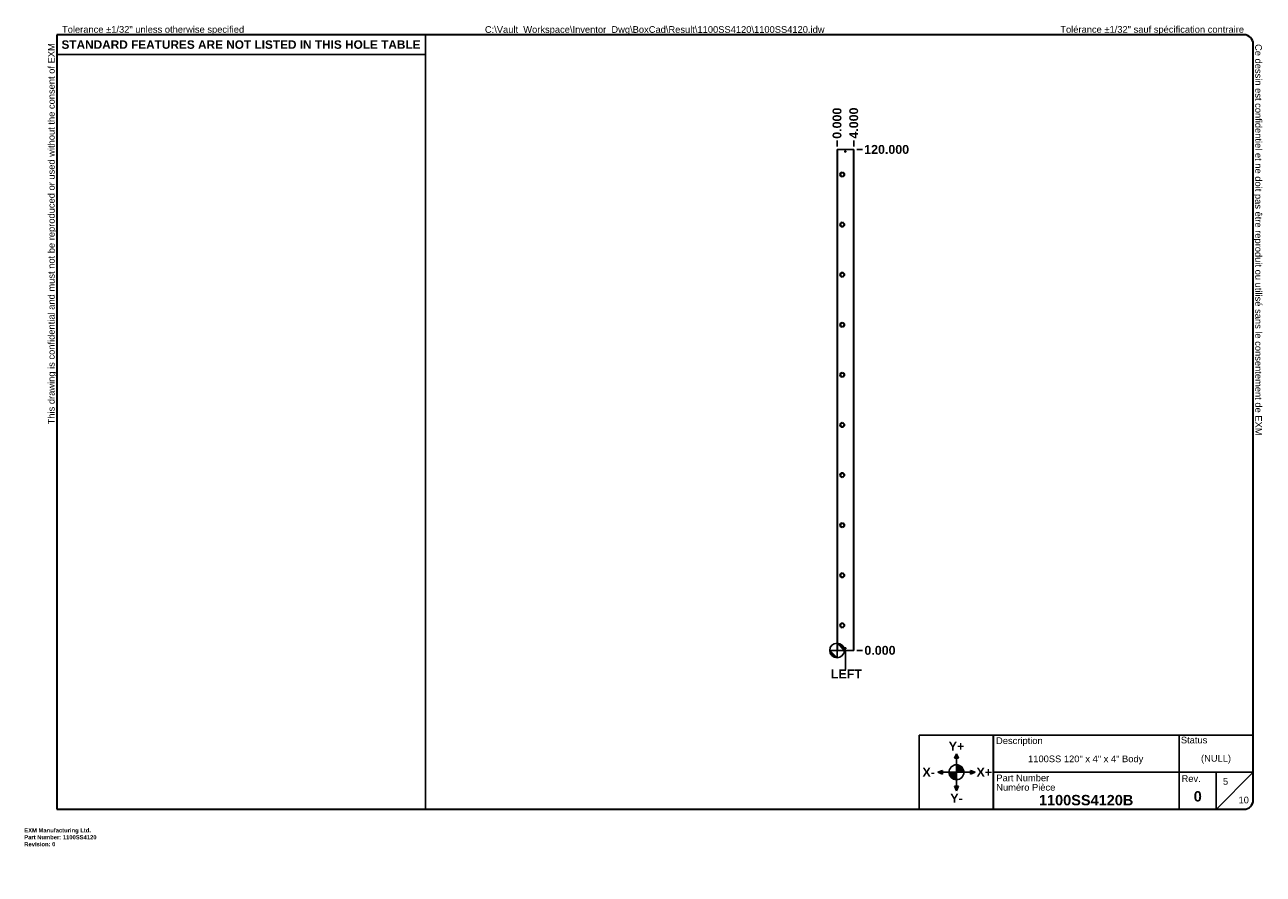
# Model space of a CAD drawing. Header units: inches. Extents: x 0 to 297, y -11 to 192.
import ezdxf

# ---------------------------------------------------------------- set-up
doc = ezdxf.new("R2010")
doc.units = ezdxf.units.IN
doc.header["$LTSCALE"] = 17.777778
doc.header["$MEASUREMENT"] = 0
doc.layers.get('0').update_dxf_attribs({"lineweight": 25})
for name, color, linetype, lineweight in [('Dimensions(ANSI)', 7, 'Continuous', 25), ('Sketch Geometry(ANSI)', 7, 'Continuous', 25), ('Symbols(ANSI)', 7, 'Continuous', 25), ('Visible Edges(ANSI)', 7, 'Continuous', 25), ('Visible Tangent Edges(ANSI)', 7, 'Continuous', 25)]:
    doc.layers.add(name, color=color, linetype=linetype, lineweight=lineweight)
doc.layers.add('Hatch', color=179, linetype='Continuous', lineweight=9, true_color=0x1e1e47)
doc.styles.add('Current-ANSI', font='arial.ttf')
doc.styles.add('Dimension-ANSI', font='arialbd.ttf')
doc.styles.get("Standard").update_dxf_attribs({"font": 'arialbd.ttf'})
doc.styles.add('Text Style44', font='arialbd.ttf')
doc.dimstyles.new('INCH-ANSI', dxfattribs={"dimscale": 17.777778, "dimtxt": 0.12, "dimasz": 0.098425, "dimexe": 0.04, "dimexo": 0.04, "dimgap": 0.031496, "dimtad": 0, "dimtih": 1, "dimtoh": 1, "dimdec": 3, "dimrnd": 1e-08, "dimzin": 0, "dimdsep": 46, "dimtxsty": 'Dimension-ANSI', "dimcen": 0.09, "dimdle": 0.312, "dimclrd": 179, "dimclre": 179, "dimclrt": 7, "dimadec": 1, "dimazin": 0, "dimtfac": 1, "dimtdec": 3, "dimtofl": 0, "dimtmove": 0, "dimatfit": 3, "dimfxl": 1, "dimtolj": 1, "dimtzin": 4, "dimlwd": 25, "dimlwe": 25, "dimarcsym": 0})
doc.dimstyles.new('INCH-ANSI-VERTICAL', dxfattribs={"dimscale": 17.777778, "dimtxt": 0.12, "dimasz": 0.098425, "dimexe": 0.04, "dimexo": 0.04, "dimgap": 0.031496, "dimtad": 0, "dimtih": 1, "dimtoh": 1, "dimdec": 3, "dimrnd": 1e-08, "dimzin": 0, "dimdsep": 46, "dimtxsty": 'Dimension-ANSI', "dimcen": 0.09, "dimdle": 0.312, "dimclrd": 179, "dimclre": 179, "dimclrt": 7, "dimadec": 1, "dimazin": 0, "dimtfac": 1, "dimtdec": 3, "dimtofl": 0, "dimtmove": 0, "dimatfit": 3, "dimfxl": 1, "dimtolj": 1, "dimtzin": 4, "dimlwd": 25, "dimlwe": 25, "dimarcsym": 0})

# ---------------------------------------------------------------- blocks, each defined once
blk = doc.blocks.new('Origin Indicator Symbol2')
at = {"layer": 'Dimensions(ANSI)'}
h = blk.add_hatch(color=7, dxfattribs=at)
edge = h.paths.add_edge_path(flags=0)
edge.add_line((10.954, 2.298), (10.855, 2.396))
edge.add_arc((10.954, 2.396), 0.0984, 180, 270)
h = blk.add_hatch(color=7, dxfattribs=at)
edge = h.paths.add_edge_path(flags=0)
edge.add_line((10.954, 2.495), (11.052, 2.396))
edge.add_arc((10.954, 2.396), 0.0984, 0, 90)
at = {"layer": 'Dimensions(ANSI)', "color": 7, "linetype": 'Continuous'}
for p, q in [((10.954, 2.298), (10.855, 2.396)), ((10.954, 2.495), (11.052, 2.396))]:
    blk.add_line(p, q, dxfattribs=at)
at = {"layer": 'Dimensions(ANSI)', "color": 7, "linetype": 'Continuous', "flags": 128}
for points in [[(10.954, 2.396), (10.954, 2.298), (10.855, 2.396), (10.954, 2.396)], [(10.954, 2.396), (10.855, 2.396), (10.954, 2.396), (10.954, 2.396)], [(10.954, 2.396), (11.052, 2.396), (10.954, 2.495), (10.954, 2.396)], [(10.954, 2.396), (10.954, 2.495), (10.954, 2.298), (10.954, 2.396)]]:
    blk.add_lwpolyline(points, dxfattribs=at)
at = {"layer": 'Dimensions(ANSI)', "color": 7, "linetype": 'Continuous'}
blk.add_circle((10.954, 2.396), 0.0984, dxfattribs=at)
for start, end in [(180, 270), (0, 90)]:
    blk.add_arc((10.954, 2.396), 0.0984, start, end, dxfattribs=at)
at = {"layer": 'Dimensions(ANSI)', "color": 7}
for points in [[(10.954, 2.396), (10.954, 2.298), (10.855, 2.396), (10.954, 2.396)], [(10.954, 2.396), (10.855, 2.396), (10.954, 2.396)], [(10.954, 2.396), (11.052, 2.396), (10.954, 2.495), (10.954, 2.396)], [(10.954, 2.396), (10.954, 2.495), (10.954, 2.298), (10.954, 2.396)]]:
    blk.add_solid(points, dxfattribs=at)
blk = doc.blocks.new('Borders EXM - B (Inch) - B')
at = {"layer": 'Sketch Geometry(ANSI)', "linetype": 'Continuous', "lineweight": 35}
for p, q in [((16.438, 10.692), (0.437, 10.692)), ((0.437, 10.692), (0.437, 0.255)), ((16.562, 0.38), (16.562, 10.567)), ((0.437, 0.255), (16.438, 0.255))]:
    blk.add_line(p, q, dxfattribs=at)
at = {"layer": 'Sketch Geometry(ANSI)'}
for p, q in [((5.406, 10.692), (5.406, 0.255)), ((0.437, 10.428), (5.406, 10.428))]:
    blk.add_line(p, q, dxfattribs=at)
at = {"layer": 'Sketch Geometry(ANSI)', "linetype": 'Continuous', "lineweight": 35}
for centre, start, end in [((16.438, 10.567), 0, 90), ((16.438, 0.38), 270, 0)]:
    blk.add_arc(centre, 0.125, start, end, dxfattribs=at)
at = {"layer": 'Symbols(ANSI)', "color": 7, "char_height": 0.09, "attachment_point": 7, "style": 'Current-ANSI'}
for s, insert, rotation in [('This drawing is confidential and must not be reproduced or used without the consent of EXM', (0.437, 5.442), 90), ('Ce dessin est confidentiel et ne doit pas être reproduit ou utilisé sans le consentement de EXM', (16.562, 10.567), 270)]:
    blk.add_mtext(s, dxfattribs=dict(at, insert=insert, rotation=rotation))
for s, insert in [('Tolerance ±1/32" unless otherwise specified', (0.509, 10.692)), ('Tolérance ±1/32" sauf spécification contraire', (13.963, 10.692))]:
    blk.add_mtext(s, dxfattribs=dict(at, insert=insert))
at = {"layer": 'Symbols(ANSI)', "color": 7, "insert": (2.921, 10.559), "char_height": 0.114, "width": 4.96908, "attachment_point": 5, "style": 'Dimension-ANSI'}
blk.add_mtext('\\fArial|b1|i0;{\\H0.1140;STANDARD FEATURES ARE NOT LISTED IN THIS HOLE TABLE}', dxfattribs=at)
at = {"layer": 'Symbols(ANSI)', "color": 7, "style": 'Current-ANSI'}
blk.add_attdef('FILENAME_AND_PATH_001', (6.208, 10.718), '', height=0.09, dxfattribs=at)
blk = doc.blocks.new('Title Blocks EXM-2 - ANSI B')
at = {"layer": 'Hatch'}
for points in [[(12.725, 0.94), (12.75, 0.94), (12.75, 1)], [(12.775, 0.94), (12.75, 1), (12.75, 0.94)], [(12.56, 0.75), (12.56, 0.775), (12.5, 0.75)], [(12.56, 0.75), (12.5, 0.75), (12.56, 0.725)], [(12.94, 0.75), (13, 0.75), (12.94, 0.775)], [(12.94, 0.75), (12.94, 0.725), (13, 0.75)], [(12.75, 0.56), (12.725, 0.56), (12.75, 0.5)], [(12.75, 0.56), (12.75, 0.5), (12.775, 0.56)]]:
    blk.add_hatch(color=7, dxfattribs=at).paths.add_polyline_path(points)
h = blk.add_hatch(color=7, dxfattribs=at)
edge = h.paths.add_edge_path()
edge.add_line((12.75, 0.85), (12.75, 0.75))
edge.add_line((12.75, 0.75), (12.85, 0.75))
edge.add_arc((12.75, 0.75), 0.1, 0, 90)
h = blk.add_hatch(color=7, dxfattribs=at)
edge = h.paths.add_edge_path()
edge.add_line((12.75, 0.65), (12.75, 0.75))
edge.add_line((12.75, 0.75), (12.65, 0.75))
edge.add_arc((12.75, 0.75), 0.1, 180, 270)
at = {"layer": 'Sketch Geometry(ANSI)'}
for p, q in [((12.249, 1.25), (16.749, 1.25)), ((12.249, 0.25), (12.249, 1.25)), ((15.749, 1.25), (15.749, 0.75)), ((16.749, 1.25), (16.749, 0.375)), ((12.75, 1), (12.725, 0.94)), ((12.725, 0.94), (12.775, 0.94)), ((12.75, 0.85), (12.75, 1)), ((12.775, 0.94), (12.75, 1)), ((12.75, 0.75), (12.75, 0.85)), ((12.5, 0.75), (12.56, 0.775)), ((12.65, 0.75), (12.5, 0.75)), ((12.56, 0.725), (12.5, 0.75)), ((12.56, 0.775), (12.56, 0.725)), ((12.75, 0.75), (12.65, 0.75)), ((12.75, 0.75), (12.85, 0.75)), ((12.75, 0.75), (12.75, 0.65)), ((12.85, 0.75), (13, 0.75)), ((13, 0.75), (12.94, 0.775)), ((12.94, 0.775), (12.94, 0.725)), ((12.94, 0.725), (13, 0.75)), ((15.749, 0.75), (13.249, 0.75)), ((16.249, 0.75), (15.749, 0.75)), ((15.749, 0.75), (15.749, 0.25)), ((16.249, 0.25), (16.249, 0.75)), ((16.249, 0.75), (16.749, 0.75)), ((16.249, 0.25), (16.749, 0.75)), ((12.775, 0.56), (12.725, 0.56)), ((12.725, 0.56), (12.75, 0.5)), ((12.75, 0.65), (12.75, 0.5)), ((12.75, 0.5), (12.775, 0.56)), ((13.249, 0.25), (12.249, 0.25)), ((16.624, 0.25), (13.249, 0.25))]:
    blk.add_line(p, q, dxfattribs=at)
at = {"layer": 'Sketch Geometry(ANSI)', "linetype": 'Continuous', "lineweight": 35}
blk.add_line((13.249, 0.25), (13.249, 1.25), dxfattribs=at)
at = {"layer": 'Sketch Geometry(ANSI)'}
blk.add_circle((12.75, 0.75), 0.1, dxfattribs=at)
blk.add_arc((16.624, 0.375), 0.125, 270, 0, dxfattribs=at)
at = {"layer": 'Symbols(ANSI)', "color": 7}
for s, insert, char_height, attachment_point, style in [('Description', (13.283, 1.103), 0.09, 7, 'Current-ANSI'), ('Status', (15.774, 1.137), 0.09, 7, 'Current-ANSI'), ('\\fArial|b1|i0;Y+', (12.75, 1.1), 0.12, 5, 'Dimension-ANSI'), ('\\fArial|b1|i0;X-', (12.375, 0.75), 0.12, 5, 'Dimension-ANSI'), ('\\fArial|b1|i0;X+', (13.125, 0.75), 0.12, 5, 'Dimension-ANSI'), ('Part Number', (13.287, 0.627), 0.09, 7, 'Current-ANSI'), ('Numéro Pièce', (13.286, 0.5), 0.09, 7, 'Current-ANSI'), ('\\fArial|b1|i0;Y-', (12.75, 0.4), 0.12, 5, 'Dimension-ANSI')]:
    blk.add_mtext(s, dxfattribs=dict(at, insert=insert, char_height=char_height, attachment_point=attachment_point, style=style))
at = {"layer": 'Symbols(ANSI)', "color": 7, "insert": (15.783, 0.618), "char_height": 0.09, "width": 0.25854, "attachment_point": 7, "style": 'Current-ANSI'}
blk.add_mtext('Rev.', dxfattribs=at)
at = {"layer": 'Symbols(ANSI)', "color": 7}
for tag, p, height, style in [('IDW_DESC_IAM_001', (13.715, 0.885), 0.09, 'Current-ANSI'), ('DESIGN_STATE_001', (16.045, 0.893), 0.09, 'Current-ANSI'), ('Sheet_Number_001', (16.341, 0.581), 0.09, 'Current-ANSI'), ('IDW_NAME_IAM_001', (13.861, 0.304), 0.14, 'Text Style44'), ('IDW_REV_001', (15.947, 0.355), 0.14, 'Text Style44'), ('Number_of_sheets_001', (16.551, 0.331), 0.09, 'Current-ANSI')]:
    blk.add_attdef(tag, p, '', height=height, dxfattribs=dict(at, style=style))
blk = doc.blocks.new('*D11')
at = {"layer": 'Defpoints', "color": 0, "linetype": 'Continuous', "transparency": 16777216}
for p in [(198.74, 42.6), (198.74, 42.6), (200.87, 42.6)]:
    blk.add_point(p, dxfattribs=at)
at = {"layer": 'Dimensions(ANSI)', "color": 179, "linetype": 'Continuous', "lineweight": 25, "true_color": 0x262658, "transparency": 16777216}
blk.add_line((199.45, 42.6), (200.87, 42.6), dxfattribs=at)
at = {"layer": 'Dimensions(ANSI)', "color": 7, "linetype": 'Continuous', "lineweight": 25, "transparency": 16777216, "insert": (205.02, 42.6), "char_height": 2.133, "attachment_point": 5, "style": 'Dimension-ANSI'}
blk.add_mtext('\\A1;0.000', dxfattribs=at)
blk = doc.blocks.new('*D12')
at = {"layer": 'Defpoints', "color": 0, "linetype": 'Continuous', "transparency": 16777216}
for p in [(198.74, 162.6), (200.87, 162.6), (198.74, 42.6)]:
    blk.add_point(p, dxfattribs=at)
at = {"layer": 'Dimensions(ANSI)', "color": 179, "linetype": 'Continuous', "lineweight": 25, "true_color": 0x262658, "transparency": 16777216}
blk.add_line((199.45, 162.6), (200.87, 162.6), dxfattribs=at)
at = {"layer": 'Dimensions(ANSI)', "color": 7, "linetype": 'Continuous', "lineweight": 25, "transparency": 16777216, "insert": (206.62, 162.6), "char_height": 2.1333, "attachment_point": 5, "style": 'Dimension-ANSI'}
blk.add_mtext('\\A1;120.000', dxfattribs=at)
blk = doc.blocks.new('*D13')
at = {"layer": 'Defpoints', "color": 0, "linetype": 'Continuous', "transparency": 16777216}
for p in [(194.74, 164.73), (194.74, 162.6), (194.74, 162.6)]:
    blk.add_point(p, dxfattribs=at)
at = {"layer": 'Dimensions(ANSI)', "color": 179, "linetype": 'Continuous', "lineweight": 25, "true_color": 0x262658, "transparency": 16777216}
blk.add_line((194.74, 163.31), (194.74, 164.73), dxfattribs=at)
at = {"layer": 'Dimensions(ANSI)', "color": 7, "linetype": 'Continuous', "lineweight": 25, "transparency": 16777216, "insert": (194.74, 168.89), "char_height": 2.133, "attachment_point": 5, "rotation": 90, "style": 'Dimension-ANSI'}
blk.add_mtext('\\A1;0.000', dxfattribs=at)
blk = doc.blocks.new('*D14')
at = {"layer": 'Defpoints', "color": 0, "linetype": 'Continuous', "transparency": 16777216}
for p in [(198.74, 164.73), (194.74, 162.6), (198.74, 162.6)]:
    blk.add_point(p, dxfattribs=at)
at = {"layer": 'Dimensions(ANSI)', "color": 179, "linetype": 'Continuous', "lineweight": 25, "true_color": 0x262658, "transparency": 16777216}
blk.add_line((198.74, 163.31), (198.74, 164.73), dxfattribs=at)
at = {"layer": 'Dimensions(ANSI)', "color": 7, "linetype": 'Continuous', "lineweight": 25, "transparency": 16777216, "insert": (198.74, 168.92), "char_height": 2.133, "attachment_point": 5, "rotation": 90, "style": 'Dimension-ANSI'}
blk.add_mtext('\\A1;4.000', dxfattribs=at)
blk = doc.blocks.new('Datum Identifier14')
at = {"layer": 'Symbols(ANSI)', "color": 7, "linetype": 'Continuous', "lineweight": 25}
for p, q in [((11.066, 2.298), (11.066, 2.396)), ((11.066, 2.298), (11.066, 2.324)), ((11.066, 2.324), (11.066, 2.14))]:
    blk.add_line(p, q, dxfattribs=at)
at = {"layer": 'Symbols(ANSI)', "color": 7, "insert": (10.87, 2.02), "char_height": 0.12, "attachment_point": 7, "style": 'Dimension-ANSI'}
blk.add_mtext('LEFT', dxfattribs=at)

msp = doc.modelspace()

# ---------------------------------------------------------------- linework, layer by layer
at = {"layer": 'Visible Edges(ANSI)'}
for p, q in [((194.8217, 162.6016), (194.7357, 162.6016)), ((194.7357, 42.6016), (194.7357, 162.6016)), ((198.6497, 162.6016), (194.8217, 162.6016)), ((198.7357, 162.6016), (198.6497, 162.6016)), ((198.7357, 162.6016), (198.7357, 42.6016)), ((195.5501, 156.6416), (195.55, 156.6416)), ((195.55, 156.5616), (195.5501, 156.5616)), ((195.9357, 157.1618), (195.9357, 157.1617)), ((195.9357, 156.0414), (195.9357, 156.0413)), ((196.0357, 157.1617), (196.0357, 157.1618)), ((196.0357, 156.0413), (196.0357, 156.0414)), ((196.4214, 156.6416), (196.4213, 156.6416)), ((196.4213, 156.5616), (196.4214, 156.5616)), ((195.5501, 144.6416), (195.55, 144.6416)), ((195.55, 144.5616), (195.5501, 144.5616)), ((195.9357, 145.1618), (195.9357, 145.1617)), ((195.9357, 144.0414), (195.9357, 144.0413)), ((196.0357, 145.1617), (196.0357, 145.1618)), ((196.0357, 144.0413), (196.0357, 144.0414)), ((196.4214, 144.6416), (196.4213, 144.6416)), ((196.4213, 144.5616), (196.4214, 144.5616)), ((195.5501, 132.6416), (195.55, 132.6416)), ((195.55, 132.5616), (195.5501, 132.5616)), ((195.9357, 133.1618), (195.9357, 133.1617)), ((195.9357, 132.0414), (195.9357, 132.0413)), ((196.0357, 133.1617), (196.0357, 133.1618)), ((196.0357, 132.0413), (196.0357, 132.0414)), ((196.4214, 132.6416), (196.4213, 132.6416)), ((196.4213, 132.5616), (196.4214, 132.5616)), ((195.5501, 120.6416), (195.55, 120.6416)), ((195.55, 120.5616), (195.5501, 120.5616)), ((195.9357, 121.1618), (195.9357, 121.1617)), ((195.9357, 120.0414), (195.9357, 120.0413)), ((196.0357, 121.1617), (196.0357, 121.1618)), ((196.0357, 120.0413), (196.0357, 120.0414)), ((196.4214, 120.6416), (196.4213, 120.6416)), ((196.4213, 120.5616), (196.4214, 120.5616)), ((195.5501, 108.6416), (195.55, 108.6416)), ((195.55, 108.5616), (195.5501, 108.5616)), ((195.9357, 109.1618), (195.9357, 109.1617)), ((195.9357, 108.0414), (195.9357, 108.0413)), ((196.0357, 109.1617), (196.0357, 109.1618)), ((196.0357, 108.0413), (196.0357, 108.0414)), ((196.4214, 108.6416), (196.4213, 108.6416)), ((196.4213, 108.5616), (196.4214, 108.5616)), ((195.5501, 96.6416), (195.55, 96.6416)), ((195.55, 96.5616), (195.5501, 96.5616)), ((195.9357, 97.1618), (195.9357, 97.1617)), ((195.9357, 96.0414), (195.9357, 96.0413)), ((196.0357, 97.1617), (196.0357, 97.1618)), ((196.0357, 96.0413), (196.0357, 96.0414)), ((196.4214, 96.6416), (196.4213, 96.6416)), ((196.4213, 96.5616), (196.4214, 96.5616)), ((195.5501, 84.6416), (195.55, 84.6416)), ((195.55, 84.5616), (195.5501, 84.5616)), ((195.9357, 85.1618), (195.9357, 85.1617)), ((195.9357, 84.0414), (195.9357, 84.0413)), ((196.0357, 85.1617), (196.0357, 85.1618)), ((196.0357, 84.0413), (196.0357, 84.0414)), ((196.4214, 84.6416), (196.4213, 84.6416)), ((196.4213, 84.5616), (196.4214, 84.5616)), ((195.5501, 72.6416), (195.55, 72.6416)), ((195.55, 72.5616), (195.5501, 72.5616)), ((195.9357, 73.1618), (195.9357, 73.1617)), ((195.9357, 72.0414), (195.9357, 72.0413)), ((196.0357, 73.1617), (196.0357, 73.1618)), ((196.0357, 72.0413), (196.0357, 72.0414)), ((196.4214, 72.6416), (196.4213, 72.6416)), ((196.4213, 72.5616), (196.4214, 72.5616)), ((195.5501, 60.6416), (195.55, 60.6416)), ((195.55, 60.5616), (195.5501, 60.5616)), ((195.9357, 61.1618), (195.9357, 61.1617)), ((195.9357, 60.0414), (195.9357, 60.0413)), ((196.0357, 61.1617), (196.0357, 61.1618)), ((196.0357, 60.0413), (196.0357, 60.0414)), ((196.4214, 60.6416), (196.4213, 60.6416)), ((196.4213, 60.5616), (196.4214, 60.5616)), ((195.5501, 48.6416), (195.55, 48.6416)), ((195.55, 48.5616), (195.5501, 48.5616)), ((195.9357, 49.1618), (195.9357, 49.1617)), ((195.9357, 48.0414), (195.9357, 48.0413)), ((196.0357, 49.1617), (196.0357, 49.1618)), ((196.0357, 48.0413), (196.0357, 48.0414)), ((196.4214, 48.6416), (196.4213, 48.6416)), ((196.4213, 48.5616), (196.4214, 48.5616)), ((194.8217, 42.6016), (194.7357, 42.6016)), ((194.8217, 42.6016), (198.6497, 42.6016)), ((198.6497, 42.6016), (198.7357, 42.6016))]:
    msp.add_line(p, q, dxfattribs=at)
for centre in [(196.7357, 162.1016), (196.7357, 43.1016)]:
    msp.add_circle(centre, 0.1405, dxfattribs=at)
for centre, radius, start, end in [((195.9857, 156.6016), 0.5625, 95.099689, 264.900311), ((195.9857, 156.6016), 0.5624, 95.100598, 264.899402), ((195.9857, 156.6016), 0.4375, 5.245797, 174.754203), ((195.9857, 156.6016), 0.4375, 185.245797, 354.754203), ((195.9857, 156.6016), 0.4374, 5.247, 174.753), ((195.9857, 156.6016), 0.4374, 185.247, 354.753), ((195.9857, 156.6016), 0.5625, 275.099689, 84.900311), ((195.9857, 156.6016), 0.5624, 275.100598, 84.899402), ((195.9857, 144.6016), 0.5625, 95.099689, 264.900311), ((195.9857, 144.6016), 0.5624, 95.100598, 264.899402), ((195.9857, 144.6016), 0.4375, 5.245797, 174.754203), ((195.9857, 144.6016), 0.4375, 185.245797, 354.754203), ((195.9857, 144.6016), 0.4374, 5.247, 174.753), ((195.9857, 144.6016), 0.4374, 185.247, 354.753), ((195.9857, 144.6016), 0.5625, 275.099689, 84.900311), ((195.9857, 144.6016), 0.5624, 275.100598, 84.899402), ((195.9857, 132.6016), 0.5625, 95.099689, 264.900311), ((195.9857, 132.6016), 0.5624, 95.100598, 264.899402), ((195.9857, 132.6016), 0.4375, 5.245797, 174.754203), ((195.9857, 132.6016), 0.4375, 185.245797, 354.754203), ((195.9857, 132.6016), 0.4374, 5.247, 174.753), ((195.9857, 132.6016), 0.4374, 185.247, 354.753), ((195.9857, 132.6016), 0.5625, 275.099689, 84.900311), ((195.9857, 132.6016), 0.5624, 275.100598, 84.899402), ((195.9857, 120.6016), 0.5625, 95.099689, 264.900311), ((195.9857, 120.6016), 0.5624, 95.100598, 264.899402), ((195.9857, 120.6016), 0.4375, 5.245797, 174.754203), ((195.9857, 120.6016), 0.4375, 185.245797, 354.754203), ((195.9857, 120.6016), 0.4374, 5.247, 174.753), ((195.9857, 120.6016), 0.4374, 185.247, 354.753), ((195.9857, 120.6016), 0.5625, 275.099689, 84.900311), ((195.9857, 120.6016), 0.5624, 275.100598, 84.899402), ((195.9857, 108.6016), 0.5625, 95.099689, 264.900311), ((195.9857, 108.6016), 0.5624, 95.100598, 264.899402), ((195.9857, 108.6016), 0.4375, 5.245797, 174.754203), ((195.9857, 108.6016), 0.4375, 185.245797, 354.754203), ((195.9857, 108.6016), 0.4374, 5.247, 174.753), ((195.9857, 108.6016), 0.4374, 185.247, 354.753), ((195.9857, 108.6016), 0.5625, 275.099689, 84.900311), ((195.9857, 108.6016), 0.5624, 275.100598, 84.899402), ((195.9857, 96.6016), 0.5625, 95.099689, 264.900311), ((195.9857, 96.6016), 0.5624, 95.100598, 264.899402), ((195.9857, 96.6016), 0.4375, 5.245797, 174.754203), ((195.9857, 96.6016), 0.4375, 185.245797, 354.754203), ((195.9857, 96.6016), 0.4374, 5.247, 174.753), ((195.9857, 96.6016), 0.4374, 185.247, 354.753), ((195.9857, 96.6016), 0.5625, 275.099689, 84.900311), ((195.9857, 96.6016), 0.5624, 275.100598, 84.899402), ((195.9857, 84.6016), 0.5625, 95.099689, 264.900311), ((195.9857, 84.6016), 0.5624, 95.100598, 264.899402), ((195.9857, 84.6016), 0.4375, 5.245797, 174.754203), ((195.9857, 84.6016), 0.4375, 185.245797, 354.754203), ((195.9857, 84.6016), 0.4374, 5.247, 174.753), ((195.9857, 84.6016), 0.4374, 185.247, 354.753), ((195.9857, 84.6016), 0.5625, 275.099689, 84.900311), ((195.9857, 84.6016), 0.5624, 275.100598, 84.899402), ((195.9857, 72.6016), 0.5625, 95.099689, 264.900311), ((195.9857, 72.6016), 0.5624, 95.100598, 264.899402), ((195.9857, 72.6016), 0.4375, 5.245797, 174.754203), ((195.9857, 72.6016), 0.4375, 185.245797, 354.754203), ((195.9857, 72.6016), 0.4374, 5.247, 174.753), ((195.9857, 72.6016), 0.4374, 185.247, 354.753), ((195.9857, 72.6016), 0.5625, 275.099689, 84.900311), ((195.9857, 72.6016), 0.5624, 275.100598, 84.899402), ((195.9857, 60.6016), 0.5625, 95.099689, 264.900311), ((195.9857, 60.6016), 0.5624, 95.100598, 264.899402), ((195.9857, 60.6016), 0.4375, 5.245797, 174.754203), ((195.9857, 60.6016), 0.4375, 185.245797, 354.754203), ((195.9857, 60.6016), 0.4374, 5.247, 174.753), ((195.9857, 60.6016), 0.4374, 185.247, 354.753), ((195.9857, 60.6016), 0.5625, 275.099689, 84.900311), ((195.9857, 60.6016), 0.5624, 275.100598, 84.899402), ((195.9857, 48.6016), 0.5625, 95.099689, 264.900311), ((195.9857, 48.6016), 0.5624, 95.100598, 264.899402), ((195.9857, 48.6016), 0.4375, 5.245797, 174.754203), ((195.9857, 48.6016), 0.4375, 185.245797, 354.754203), ((195.9857, 48.6016), 0.4374, 5.247, 174.753), ((195.9857, 48.6016), 0.4374, 185.247, 354.753), ((195.9857, 48.6016), 0.5625, 275.099689, 84.900311), ((195.9857, 48.6016), 0.5624, 275.100598, 84.899402)]:
    msp.add_arc(centre, radius, start, end, dxfattribs=at)
at = {"layer": 'Visible Tangent Edges(ANSI)'}
for p, q in [((194.8217, 162.6016), (194.8217, 42.6016)), ((198.6497, 42.6016), (198.6497, 162.6016))]:
    msp.add_line(p, q, dxfattribs=at)

# ---------------------------------------------------------------- block references
at = {"xscale": 17.77777777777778, "yscale": 17.77777777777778, "zscale": 17.77777777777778}
for name, p, values in [('Borders EXM - B (Inch) - B', (0, 0), {'FILENAME_AND_PATH_001': 'C:\\Vault_Workspace\\Inventor_Dwg\\BoxCad\\Result\\1100SS4120\\1100SS4120.idw'}), ('Title Blocks EXM-2 - ANSI B', (-3.3124, 0.0808), {'IDW_REV_001': '0', 'Sheet_Number_001': '5', 'Number_of_sheets_001': '10', 'IDW_DESC_IAM_001': '1100SS 120" x 4" x 4" Body', 'DESIGN_STATE_001': '(NULL)', 'IDW_NAME_IAM_001': '1100SS4120B'})]:
    msp.add_blockref(name, p, dxfattribs=at).add_auto_attribs(values)
at = {"layer": 'Dimensions(ANSI)', "xscale": 17.77777777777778, "yscale": 17.77777777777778, "zscale": 17.77777777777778}
msp.add_blockref('Origin Indicator Symbol2', (0, 0), dxfattribs=at)
at = {"layer": 'Symbols(ANSI)', "xscale": 17.77777777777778, "yscale": 17.77777777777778, "zscale": 17.77777777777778}
msp.add_blockref('Datum Identifier14', (0, 0), dxfattribs=at)

# ---------------------------------------------------------------- texts
at = {"insert": (0, 0), "char_height": 1, "attachment_point": 1}
msp.add_mtext_dynamic_manual_height_columns('EXM Manufacturing Ltd.\\PPart Number: 1100SS4120\\PRevision: 0', width=6.990976, gutter_width=1, heights=[0], dxfattribs=at).dxf.set("width", 100)

# ---------------------------------------------------------------- dimensions: what is measured, and where the dimension line sits
at = {"layer": 'Dimensions(ANSI)', "color": 179, "linetype": 'Continuous', "lineweight": 25, "true_color": 0x262658}
for feature_location, offset, dtype, origin, dimstyle, picture, middle in [((194.7357047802, 162.6015696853), (0, 2.1333333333), 1, (194.7357047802, 162.6015696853), 'INCH-ANSI-VERTICAL', '*D13', (194.7357047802, 168.8877390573)), ((198.7357, 162.6016), (0, 2.1333), 1, (194.7357, 162.6016), 'INCH-ANSI-VERTICAL', '*D14', (198.7357, 168.9227)), ((198.7357, 162.6016), (2.1333, 0), 0, (198.7357, 42.6016), 'INCH-ANSI', '*D12', (206.6241, 162.6016)), ((198.7357047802, 42.6015696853), (2.1333333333, 0), 0, (198.7357047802, 42.6015696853), 'INCH-ANSI', '*D11', (205.0218741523, 42.6015696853))]:
    dim = msp.add_ordinate_dim(feature_location=feature_location, offset=offset, dtype=dtype, origin=origin, dimstyle=dimstyle, override={"dimgap": 0.031496, "dimtad": 0, "dimdec": 3, "dimtol": 0, "dimlim": 0, "dimtp": 0, "dimtm": 0, "dimtdec": 3}, dxfattribs=at)
    dim.commit()
    dim.dimension.update_dxf_attribs({"geometry": picture, "text_midpoint": middle})

doc.saveas('drawing.dxf')
